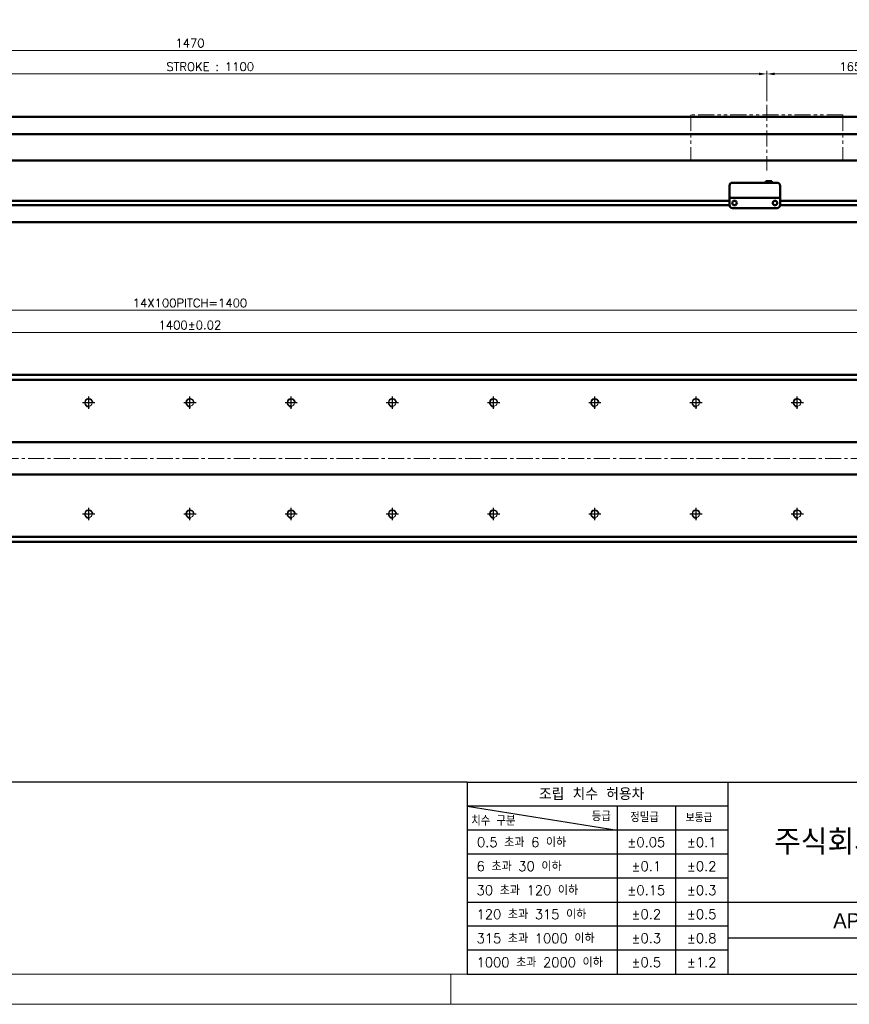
# Model space of a CAD drawing. Header units: millimetres. Extents: x 46891 to 51038, y 6223 to 10291.
# Tile 4 of 7: x 49366 to 50186, y 8529 to 9502. Entities that reach past the tile are written whole.
import ezdxf
from ezdxf.enums import TextEntityAlignment as Align

# ---------------------------------------------------------------- set-up
doc = ezdxf.new("R2010")
doc.units = ezdxf.units.MM
doc.header["$LTSCALE"] = 0.5
doc.linetypes.add('CENTER', pattern=[50.8, 31.75, -6.35, 6.35, -6.35])
doc.linetypes.add('PHANTOM', pattern=[63.5, 31.75, -6.35, 6.35, -6.35, 6.35, -6.35])
doc.layers.get('0').update_dxf_attribs({"lineweight": 20})
doc.layers.add('1', color=1, linetype='CENTER', lineweight=13)
doc.layers.add('외형선(ISO)', color=7, linetype='Continuous', lineweight=50)
for name, color, linetype in [('3', 3, 'Continuous'), ('C', 1, 'CENTER'), ('DIM', 4, 'Continuous')]:
    doc.layers.add(name, color=color, linetype=linetype)
doc.styles.add('ACISOGDT', font='amgdt.shx')
doc.styles.add('DSR TEXT', font='romans.shx', dxfattribs={"bigfont": 'whgtxt.shx'})
doc.styles.get("Standard").update_dxf_attribs({"font": 'romans.shx', "bigfont": 'whgtxt.shx'})
doc.dimstyles.new('DSR', dxfattribs={"dimscale": 2, "dimtxt": 3, "dimasz": 3, "dimexe": 0.5, "dimexo": 0.5, "dimgap": 0.5, "dimtad": 1, "dimdsep": 46, "dimtxsty": 'Standard', "dimcen": 2.5, "dimclrd": 4, "dimclre": 4, "dimclrt": 2, "dimadec": 0, "dimazin": 2, "dimtfac": 1, "dimtmove": 0, "dimatfit": 3, "dimfxl": 0, "dimlwd": -1, "dimlwe": -1, "dimarcsym": 0})

# ---------------------------------------------------------------- blocks, each defined once
blk = doc.blocks.new('A$C13F00394')
at = {"layer": '3'}
for p, q in [((0, 32), (-207.68, 32)), ((0, 32), (202.32, 32)), ((0, 32), (0, 0)), ((43.43, 32), (43.43, 0)), ((0, 28), (25, 24)), ((43.43, 28), (0, 28)), ((25, 28), (25, 0)), ((34.7, 28), (34.7, 0)), ((43.43, 24), (0, 24)), ((43.43, 20), (0, 20)), ((43.43, 16), (0, 16)), ((0, 12), (129.32, 12)), ((43.43, 8), (0, 8)), ((97.32, 6), (43.43, 6)), ((43.43, 4), (0, 4)), ((0, 0), (202.32, 0))]:
    blk.add_line(p, q, dxfattribs=at)
at = {"color": 0, "style": 'DSR TEXT'}
for s, height, p in [('조립 치수 허용차', 2, (11.97, 29.02)), ('치수 구분', 1.5, (0.69, 24.78)), ('등급', 1.5, (20.77, 25.52)), ('정밀급', 1.5, (27.18, 25.37)), ('보통급', 1.3, (36.41, 25.38)), (' 0.5 초과 6 이하', 1.6, (0.56, 21.19)), (' 6 초과 30 이하', 1.6, (0.49, 17.19)), (' 30 초과 120 이하', 1.6, (0.49, 13.19)), (' 120 초과 315 이하', 1.6, (0.49, 9.19)), (' 315 초과 1000 이하', 1.6, (0.49, 5.19)), (' 1000 초과 2000 이하', 1.6, (0.49, 1.19))]:
    blk.add_text(s, height=height, dxfattribs=at).set_placement(p)
at = {"color": 7, "style": 'ACISOGDT'}
blk.add_text('APPROVED', height=2.5, dxfattribs=at).set_placement((70.28, 8.93), align=Align.MIDDLE_CENTER)
at = {"color": 7, "insert": (70.37, 22), "char_height": 4.2, "attachment_point": 5, "style": 'DSR TEXT'}
blk.add_mtext('주식회사 디에스알', dxfattribs=at)
at = {"color": 0, "char_height": 1.6, "attachment_point": 5, "style": 'DSR TEXT'}
for s, insert in [('%%P0.05', (29.85, 22)), ('%%P0.1', (39.07, 22)), ('%%P0.1', (29.85, 18)), ('%%P0.2', (39.07, 18)), ('%%P0.15', (29.85, 14)), ('%%P0.3', (39.07, 14)), ('%%P0.2', (29.85, 10)), ('%%P0.5', (39.07, 10)), ('%%P0.3', (29.85, 6)), ('%%P0.8', (39.07, 6)), ('%%P0.5', (29.85, 2)), ('%%P1.2', (39.07, 2))]:
    blk.add_mtext(s, dxfattribs=dict(at, insert=insert))
blk = doc.blocks.new('A$C1C1952E1')
at = {"color": 1}
blk.add_lwpolyline([(0, 0), (420, 0), (420, 297), (0, 297)], close=True, dxfattribs=at)
at = {"color": 3}
blk.add_lwpolyline([(5, 5), (415, 5), (415, 292), (5, 292)], close=True, dxfattribs=at)
blk = doc.blocks.new('*D122')
at = {"color": 1, "linetype": 'ByBlock'}
for p, q in [((49004.5, 9421.41), (49004.5, 9451.32)), ((49012.3, 9448.32), (50096.7, 9448.32)), ((50104.5, 9421.41), (50104.5, 9451.32))]:
    blk.add_line(p, q, dxfattribs=at)
at = {"color": 1}
for points in [[(49012.3, 9449.62), (49012.3, 9447.02), (49004.5, 9448.32)], [(50096.7, 9449.62), (50096.7, 9447.02), (50104.5, 9448.32)]]:
    blk.add_solid(points, dxfattribs=at)
at = {"layer": 'Defpoints', "color": 0}
for p in [(50104.5, 9448.32), (49004.5, 9417.81), (50104.5, 9417.81)]:
    blk.add_point(p, dxfattribs=at)
at = {"color": 3, "insert": (49554.5, 9455.52), "char_height": 8.4, "attachment_point": 5, "style": 'DSR TEXT'}
blk.add_mtext('STROKE : 1100', dxfattribs=at)
blk = doc.blocks.new('*D123')
at = {"color": 1, "linetype": 'ByBlock'}
for p, q in [((50104.5, 9421.41), (50104.5, 9451.32)), ((50112.3, 9448.32), (50261.7, 9448.32)), ((50269.5, 9409.41), (50269.5, 9451.32))]:
    blk.add_line(p, q, dxfattribs=at)
at = {"color": 1}
for points in [[(50112.3, 9449.62), (50112.3, 9447.02), (50104.5, 9448.32)], [(50261.7, 9449.62), (50261.7, 9447.02), (50269.5, 9448.32)]]:
    blk.add_solid(points, dxfattribs=at)
at = {"layer": 'Defpoints', "color": 0}
for p in [(50269.5, 9448.32), (50104.5, 9417.81), (50269.5, 9405.81)]:
    blk.add_point(p, dxfattribs=at)
at = {"color": 3, "insert": (50187, 9455.52), "char_height": 8.4, "attachment_point": 5, "style": 'DSR TEXT'}
blk.add_mtext('165', dxfattribs=at)
blk = doc.blocks.new('*D124')
at = {"color": 1, "linetype": 'ByBlock'}
for p, q in [((48799.5, 9409.41), (48799.5, 9474.57)), ((50261.7, 9471.57), (48807.3, 9471.57)), ((50269.5, 9409.41), (50269.5, 9474.57))]:
    blk.add_line(p, q, dxfattribs=at)
at = {"color": 1}
for points in [[(48807.3, 9472.87), (48807.3, 9470.27), (48799.5, 9471.57)], [(50261.7, 9472.87), (50261.7, 9470.27), (50269.5, 9471.57)]]:
    blk.add_solid(points, dxfattribs=at)
at = {"layer": 'Defpoints', "color": 0}
for p in [(48799.5, 9471.57), (48799.5, 9405.81), (50269.5, 9405.81)]:
    blk.add_point(p, dxfattribs=at)
at = {"color": 3, "insert": (49534.5, 9478.77), "char_height": 8.4, "attachment_point": 5, "style": 'DSR TEXT'}
blk.add_mtext('1470', dxfattribs=at)
blk = doc.blocks.new('*D152')
at = {"color": 1, "linetype": 'ByBlock'}
for p, q in [((48834.5, 9133.07), (48834.5, 9217.74)), ((48842.3, 9214.74), (50226.7, 9214.74)), ((50234.5, 9133.07), (50234.5, 9217.74))]:
    blk.add_line(p, q, dxfattribs=at)
at = {"color": 1}
for points in [[(48842.3, 9216.04), (48842.3, 9213.44), (48834.5, 9214.74)], [(50226.7, 9216.04), (50226.7, 9213.44), (50234.5, 9214.74)]]:
    blk.add_solid(points, dxfattribs=at)
at = {"layer": 'Defpoints', "color": 0}
for p in [(50234.5, 9214.74), (48834.5, 9129.47), (50234.5, 9129.47)]:
    blk.add_point(p, dxfattribs=at)
at = {"color": 3, "insert": (49534.5, 9221.94), "char_height": 8.4, "attachment_point": 5, "style": 'DSR TEXT'}
blk.add_mtext('14X100PITCH=1400', dxfattribs=at)
blk = doc.blocks.new('*D154')
at = {"color": 1, "linetype": 'ByBlock'}
for p, q in [((48834.5, 9076.03), (48834.5, 9195.93)), ((50234.5, 9076.03), (50234.5, 9195.93)), ((48842.3, 9192.93), (50226.7, 9192.93))]:
    blk.add_line(p, q, dxfattribs=at)
at = {"color": 1}
for points in [[(48842.3, 9194.23), (48842.3, 9191.63), (48834.5, 9192.93)], [(50226.7, 9194.23), (50226.7, 9191.63), (50234.5, 9192.93)]]:
    blk.add_solid(points, dxfattribs=at)
at = {"layer": 'Defpoints', "color": 0}
for p in [(50234.5, 9192.93), (48834.5, 9072.43), (50234.5, 9072.43)]:
    blk.add_point(p, dxfattribs=at)
at = {"color": 3, "insert": (49534.5, 9200.13), "char_height": 8.4, "attachment_point": 5, "style": 'DSR TEXT'}
blk.add_mtext('1400%%P0.02', dxfattribs=at)
blk = doc.blocks.new('tap8')
blk.add_circle((0, 0), 3.4)
at = {"layer": 'C', "color": 1, "linetype": 'CENTER'}
for p, q in [((-6.05, 0), (6.05, 0)), ((0, -6.05), (0, 6.05))]:
    blk.add_line(p, q, dxfattribs=at)
at = {"layer": 'DIM', "color": 3}
blk.add_arc((0, 0), 4, 263.84551, 189.43144, dxfattribs=at)

msp = doc.modelspace()

# ---------------------------------------------------------------- linework, layer by layer
at = {"color": 6, "linetype": 'PHANTOM'}
for p, q in [((50179.50234, 9407.81317), (50029.50234, 9407.81317)), ((50029.50234, 9407.81317), (50029.50234, 9362.81317)), ((50179.50234, 9407.81317), (50179.50234, 9362.81317))]:
    msp.add_line(p, q, dxfattribs=at)
at = {"color": 1}
msp.add_line((49792.37032, 8558.65502), (49792.37032, 8528.99552), dxfattribs=at)
at = {"layer": '1'}
for p, q in [((50104.50234, 9417.81317), (50104.50234, 9352.81317)), ((50279.50234, 9068.42724), (48789.50234, 9068.42724))]:
    msp.add_line(p, q, dxfattribs=at)
at = {"layer": '3'}
msp.add_line((49808.28287, 8558.65502), (51008.40982, 8558.65502), dxfattribs=at)
at = {"layer": '외형선(ISO)'}
for p, q in [((50259.50234, 9405.81317), (49079.50234, 9405.81317)), ((50259.50234, 9388.81317), (49079.50234, 9388.81317)), ((48809.50234, 9362.81317), (50259.50234, 9362.81317)), ((50070.50234, 9340.81336), (50114.50234, 9340.81336)), ((50103.50234, 9342.31336), (50103.50234, 9340.81336)), ((50103.50234, 9342.31336), (50109.50234, 9342.31336)), ((50109.50234, 9342.31336), (50109.50234, 9340.81336)), ((50067.50234, 9327.81336), (50067.50234, 9337.81336)), ((50117.50234, 9337.81336), (50117.50234, 9327.81336)), ((49063.50234, 9323.06317), (50067.50234, 9323.06317)), ((49063.50234, 9323.06317), (50067.50234, 9323.06317)), ((50067.50234, 9327.81336), (50067.50234, 9325.81336)), ((50067.50234, 9325.81333), (50067.50234, 9325.81336)), ((50067.50234, 9325.81336), (50117.50234, 9325.81336)), ((50067.50234, 9325.31333), (50067.50234, 9325.81333)), ((50067.50234, 9318.81333), (50067.50234, 9325.31333)), ((50072.47553, 9323.06317), (50072.52915, 9323.06317)), ((50112.47553, 9323.06317), (50112.52915, 9323.06317)), ((50117.50234, 9325.81336), (50117.50234, 9327.81336)), ((50117.50234, 9325.81336), (50117.50234, 9325.81333)), ((50117.50234, 9325.81333), (50117.50234, 9325.31333)), ((50117.50234, 9325.31333), (50117.50234, 9318.81333)), ((50117.50234, 9323.06317), (50259.50234, 9323.06317)), ((49063.49189, 9318.56317), (50067.51279, 9318.56317)), ((49063.49189, 9318.56317), (50067.51279, 9318.56317)), ((50070.50234, 9315.81333), (50114.50234, 9315.81333)), ((50117.49189, 9318.56317), (50259.50234, 9318.56317)), ((48809.50234, 9301.81317), (50259.50234, 9301.81317)), ((48809.50234, 9150.92724), (50259.50234, 9150.92724)), ((48809.50234, 9145.92724), (50259.50234, 9145.92724)), ((50259.50234, 9084.42724), (48809.50234, 9084.42724)), ((48809.50234, 9052.42724), (50259.50234, 9052.42724)), ((50259.50234, 8990.92724), (48809.50234, 8990.92724)), ((48809.50234, 8985.92724), (50259.50234, 8985.92724))]:
    msp.add_line(p, q, dxfattribs=at)
for centre in [(50072.50234, 9320.81332), (50112.50234, 9320.81332)]:
    msp.add_circle(centre, 2.25, dxfattribs=at)
for centre, start, end in [((50070.50234, 9337.81336), 90, 180), ((50114.50234, 9337.81336), 0, 90), ((50070.50234, 9318.81333), 180, 270), ((50114.50234, 9318.81333), 270, 0)]:
    msp.add_arc(centre, 3, start, end, dxfattribs=at)

# ---------------------------------------------------------------- block references
at = {"xscale": 5.931900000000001, "yscale": 5.931900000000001, "zscale": 5.931900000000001}
for name, p in [('A$C1C1952E1', (48546.67132, 8528.99552)), ('A$C13F00394', (49808.28288, 8558.65502))]:
    msp.add_blockref(name, p, dxfattribs=at)
at = {"rotation": 90}
for p in [(49434.50234, 9123.42724), (49534.50234, 9123.42724), (49634.50234, 9123.42724), (49734.50234, 9123.42724), (49834.50234, 9123.42724), (49934.50234, 9123.42724), (50034.50234, 9123.42724), (50134.50234, 9123.42724), (49434.50234, 9013.42724), (49534.50234, 9013.42724), (49634.50234, 9013.42724), (49734.50234, 9013.42724), (49834.50234, 9013.42724), (49934.50234, 9013.42724), (50034.50234, 9013.42724), (50134.50234, 9013.42724)]:
    msp.add_blockref('tap8', p, dxfattribs=at)

# ---------------------------------------------------------------- dimensions: what is measured, and where the dimension line sits
for base, p1, p2, picture, middle in [((48799.50234, 9471.57296), (50269.50234, 9405.81317), (48799.50234, 9405.81317), '*D124', (49534.50234, 9478.77296)), ((50269.50234, 9448.31988), (50104.50234, 9417.81317), (50269.50234, 9405.81317), '*D123', (50187.00234, 9455.51988))]:
    dim = msp.add_linear_dim(base=base, p1=p1, p2=p2, dimstyle='DSR', override={"dimscale": 3, "dimtxt": 2.8, "dimasz": 2.600136, "dimexe": 1, "dimexo": 1.2, "dimgap": 1, "dimdec": 4, "dimtxsty": 'DSR TEXT', "dimclrd": 1, "dimclre": 1, "dimclrt": 3, "dimtdec": 4, "dimtix": 1})
    dim.commit()
    dim.dimension.update_dxf_attribs({"geometry": picture, "text_midpoint": middle})
for base, p1, p2, text, picture, middle in [((50104.50234, 9448.31988), (49004.50234, 9417.81317), (50104.50234, 9417.81317), 'STROKE : <>', '*D122', (49554.50234, 9455.51988)), ((50234.50234, 9214.73712), (48834.50234, 9129.47421), (50234.50234, 9129.47421), '14X100PITCH=<>', '*D152', (49534.50234, 9221.93712)), ((50234.50234, 9192.92511), (48834.50234, 9072.42724), (50234.50234, 9072.42724), '<>%%P0.02', '*D154', (49534.50234, 9200.12511))]:
    dim = msp.add_linear_dim(base=base, p1=p1, p2=p2, text=text, dimstyle='DSR', override={"dimscale": 3, "dimtxt": 2.8, "dimasz": 2.600136, "dimexe": 1, "dimexo": 1.2, "dimgap": 1, "dimdec": 4, "dimtxsty": 'DSR TEXT', "dimclrd": 1, "dimclre": 1, "dimclrt": 3, "dimtdec": 4, "dimtix": 1})
    dim.commit()
    dim.dimension.update_dxf_attribs({"geometry": picture, "text_midpoint": middle})

doc.saveas('drawing.dxf')
